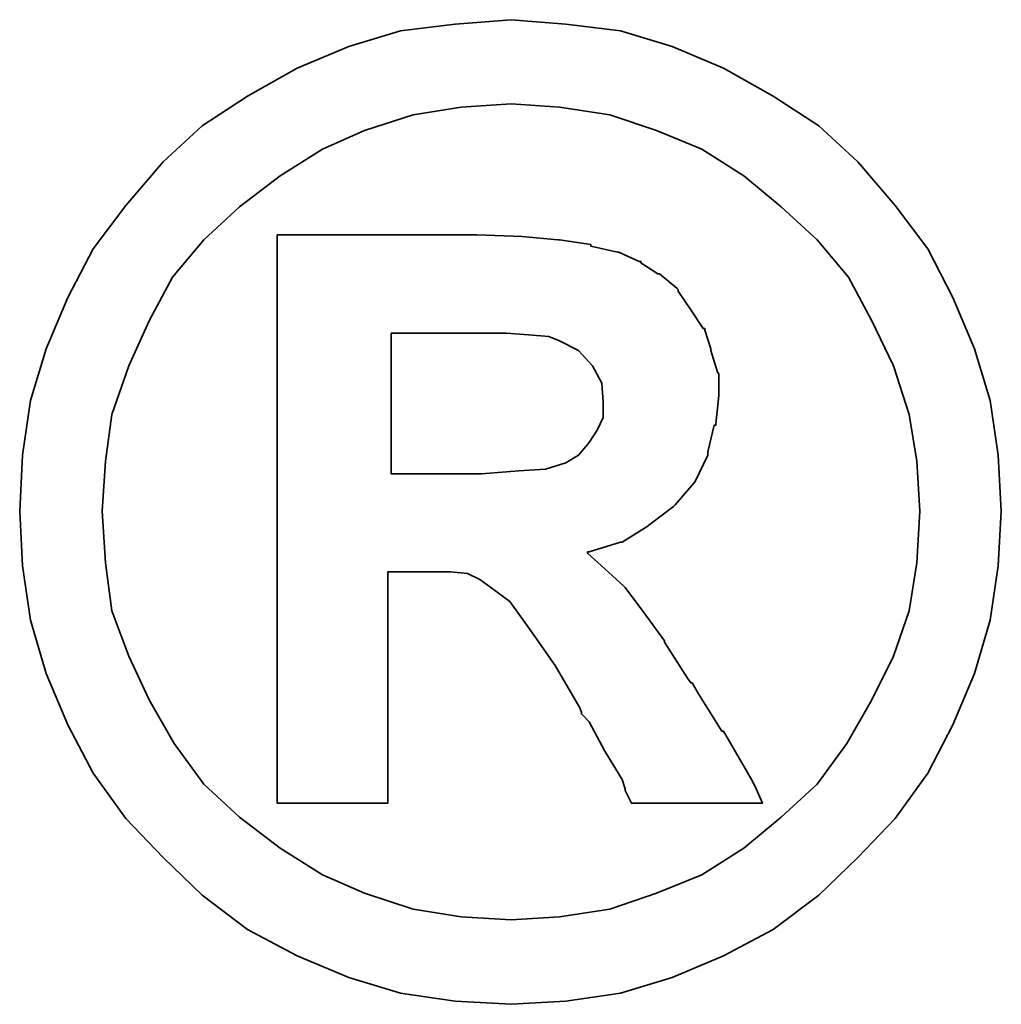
# Model space of a CAD drawing. Header units: millimetres. Extents: x -5 to 133, y 7 to 96.
# Tile 51 of 53: x 119.955 to 120.53, y 45.503 to 46.08. Entities that reach past the tile are written whole.
import ezdxf

# ---------------------------------------------------------------- set-up
doc = ezdxf.new("R2010")
doc.units = ezdxf.units.MM
doc.header["$LTSCALE"] = 0.1
doc.layers.get('0').update_dxf_attribs({"linetype": 'CONTINUOUS'})

msp = doc.modelspace()

# ---------------------------------------------------------------- linework, layer by layer
at = {"lineweight": 35}
for points, knots in [([(120.52978, 45.79189), (120.52978, 45.79189), (120.52788, 45.82476), (120.52788, 45.82476), (120.52788, 45.82476), (120.52788, 45.82476), (120.52331, 45.85677), (120.52331, 45.85677), (120.52331, 45.85677), (120.52331, 45.85677), (120.51416, 45.88707), (120.51416, 45.88707), (120.51416, 45.88707), (120.51416, 45.88707), (120.50139, 45.91717), (120.50139, 45.91717), (120.50139, 45.91717), (120.50139, 45.91717), (120.48672, 45.94556), (120.48672, 45.94556), (120.48672, 45.94556), (120.48672, 45.94556), (120.46767, 45.9711), (120.46767, 45.9711), (120.46767, 45.9711), (120.46767, 45.9711), (120.44576, 45.99663), (120.44576, 45.99663), (120.44576, 45.99663), (120.44576, 45.99663), (120.42289, 46.01778), (120.42289, 46.01778), (120.42289, 46.01778), (120.42289, 46.01778), (120.39622, 46.03512), (120.39622, 46.03512), (120.39622, 46.03512), (120.39622, 46.03512), (120.36706, 46.0515), (120.36706, 46.0515), (120.36706, 46.0515), (120.36706, 46.0515), (120.33696, 46.06427), (120.33696, 46.06427), (120.33696, 46.06427), (120.33696, 46.06427), (120.30666, 46.07342), (120.30666, 46.07342), (120.30666, 46.07342), (120.30666, 46.07342), (120.27465, 46.07723), (120.27465, 46.07723), (120.27465, 46.07723), (120.27465, 46.07723), (120.24264, 46.07989), (120.24264, 46.07989), (120.24264, 46.07989), (120.24264, 46.07989), (120.20987, 46.07723), (120.20987, 46.07723), (120.20987, 46.07723), (120.20987, 46.07723), (120.17786, 46.07342), (120.17786, 46.07342), (120.17786, 46.07342), (120.17786, 46.07342), (120.14756, 46.06427), (120.14756, 46.06427), (120.14756, 46.06427), (120.14756, 46.06427), (120.11736, 46.0515), (120.11736, 46.0515), (120.11736, 46.0515), (120.11736, 46.0515), (120.08811, 46.03512), (120.08811, 46.03512), (120.08811, 46.03512), (120.08811, 46.03512), (120.06163, 46.01778), (120.06163, 46.01778), (120.06163, 46.01778), (120.06163, 46.01778), (120.03876, 45.99663), (120.03876, 45.99663), (120.03876, 45.99663), (120.03876, 45.99663), (120.01685, 45.9711), (120.01685, 45.9711), (120.01685, 45.9711), (120.01685, 45.9711), (119.9977, 45.94556), (119.9977, 45.94556), (119.9977, 45.94556), (119.9977, 45.94556), (119.98303, 45.91717), (119.98303, 45.91717), (119.98303, 45.91717), (119.98303, 45.91717), (119.97017, 45.88707), (119.97017, 45.88707), (119.97017, 45.88707), (119.97017, 45.88707), (119.96102, 45.85677), (119.96102, 45.85677), (119.96102, 45.85677), (119.96102, 45.85677), (119.95645, 45.82476), (119.95645, 45.82476), (119.95645, 45.82476), (119.95645, 45.82476), (119.95474, 45.79189), (119.95474, 45.79189), (119.95474, 45.79189), (119.95474, 45.79189), (119.95645, 45.75988), (119.95645, 45.75988), (119.95645, 45.75988), (119.95645, 45.75988), (119.96102, 45.72797), (119.96102, 45.72797), (119.96102, 45.72797), (119.96102, 45.72797), (119.97017, 45.69681), (119.97017, 45.69681), (119.97017, 45.69681), (119.97017, 45.69681), (119.98303, 45.66671), (119.98303, 45.66671), (119.98303, 45.66671), (119.98303, 45.66671), (119.9977, 45.63841), (119.9977, 45.63841), (119.9977, 45.63841), (119.9977, 45.63841), (120.01685, 45.61174), (120.01685, 45.61174), (120.01685, 45.61174), (120.01685, 45.61174), (120.03876, 45.58887), (120.03876, 45.58887), (120.03876, 45.58887), (120.03876, 45.58887), (120.06163, 45.56696), (120.06163, 45.56696), (120.06163, 45.56696), (120.06163, 45.56696), (120.08811, 45.54686), (120.08811, 45.54686), (120.08811, 45.54686), (120.08811, 45.54686), (120.11736, 45.53133), (120.11736, 45.53133), (120.11736, 45.53133), (120.11736, 45.53133), (120.14756, 45.51856), (120.14756, 45.51856), (120.14756, 45.51856), (120.14756, 45.51856), (120.17786, 45.50942), (120.17786, 45.50942), (120.17786, 45.50942), (120.17786, 45.50942), (120.20987, 45.50485), (120.20987, 45.50485), (120.20987, 45.50485), (120.20987, 45.50485), (120.24264, 45.50294), (120.24264, 45.50294), (120.24264, 45.50294), (120.24264, 45.50294), (120.27465, 45.50485), (120.27465, 45.50485), (120.27465, 45.50485), (120.27465, 45.50485), (120.30666, 45.50942), (120.30666, 45.50942), (120.30666, 45.50942), (120.30666, 45.50942), (120.33696, 45.51856), (120.33696, 45.51856), (120.33696, 45.51856), (120.33696, 45.51856), (120.36706, 45.53133), (120.36706, 45.53133), (120.36706, 45.53133), (120.36706, 45.53133), (120.39622, 45.54686), (120.39622, 45.54686), (120.39622, 45.54686), (120.39622, 45.54686), (120.42289, 45.56696), (120.42289, 45.56696), (120.42289, 45.56696), (120.42289, 45.56696), (120.44576, 45.58887), (120.44576, 45.58887), (120.44576, 45.58887), (120.44576, 45.58887), (120.46767, 45.61174), (120.46767, 45.61174), (120.46767, 45.61174), (120.46767, 45.61174), (120.48672, 45.63841), (120.48672, 45.63841), (120.48672, 45.63841), (120.48672, 45.63841), (120.50139, 45.66671), (120.50139, 45.66671), (120.50139, 45.66671), (120.50139, 45.66671), (120.51416, 45.69681), (120.51416, 45.69681), (120.51416, 45.69681), (120.51416, 45.69681), (120.52331, 45.72797), (120.52331, 45.72797), (120.52331, 45.72797), (120.52331, 45.72797), (120.52788, 45.75988), (120.52788, 45.75988), (120.52788, 45.75988), (120.52788, 45.75988), (120.52978, 45.79189), (120.52978, 45.79189)], [0, 0, 0, 0, 0.017857, 0.017857, 0.017857, 0.017857, 0.035714, 0.035714, 0.035714, 0.035714, 0.053571, 0.053571, 0.053571, 0.053571, 0.071429, 0.071429, 0.071429, 0.071429, 0.089286, 0.089286, 0.089286, 0.089286, 0.107143, 0.107143, 0.107143, 0.107143, 0.125, 0.125, 0.125, 0.125, 0.142857, 0.142857, 0.142857, 0.142857, 0.160714, 0.160714, 0.160714, 0.160714, 0.178571, 0.178571, 0.178571, 0.178571, 0.196429, 0.196429, 0.196429, 0.196429, 0.214286, 0.214286, 0.214286, 0.214286, 0.232143, 0.232143, 0.232143, 0.232143, 0.25, 0.25, 0.25, 0.25, 0.267857, 0.267857, 0.267857, 0.267857, 0.285714, 0.285714, 0.285714, 0.285714, 0.303571, 0.303571, 0.303571, 0.303571, 0.321429, 0.321429, 0.321429, 0.321429, 0.339286, 0.339286, 0.339286, 0.339286, 0.357143, 0.357143, 0.357143, 0.357143, 0.375, 0.375, 0.375, 0.375, 0.392857, 0.392857, 0.392857, 0.392857, 0.410714, 0.410714, 0.410714, 0.410714, 0.428571, 0.428571, 0.428571, 0.428571, 0.446429, 0.446429, 0.446429, 0.446429, 0.464286, 0.464286, 0.464286, 0.464286, 0.482143, 0.482143, 0.482143, 0.482143, 0.5, 0.5, 0.5, 0.5, 0.517857, 0.517857, 0.517857, 0.517857, 0.535714, 0.535714, 0.535714, 0.535714, 0.553571, 0.553571, 0.553571, 0.553571, 0.571429, 0.571429, 0.571429, 0.571429, 0.589286, 0.589286, 0.589286, 0.589286, 0.607143, 0.607143, 0.607143, 0.607143, 0.625, 0.625, 0.625, 0.625, 0.642857, 0.642857, 0.642857, 0.642857, 0.660714, 0.660714, 0.660714, 0.660714, 0.678571, 0.678571, 0.678571, 0.678571, 0.696429, 0.696429, 0.696429, 0.696429, 0.714286, 0.714286, 0.714286, 0.714286, 0.732143, 0.732143, 0.732143, 0.732143, 0.75, 0.75, 0.75, 0.75, 0.767857, 0.767857, 0.767857, 0.767857, 0.785714, 0.785714, 0.785714, 0.785714, 0.803571, 0.803571, 0.803571, 0.803571, 0.821429, 0.821429, 0.821429, 0.821429, 0.839286, 0.839286, 0.839286, 0.839286, 0.857143, 0.857143, 0.857143, 0.857143, 0.875, 0.875, 0.875, 0.875, 0.892857, 0.892857, 0.892857, 0.892857, 0.910714, 0.910714, 0.910714, 0.910714, 0.928571, 0.928571, 0.928571, 0.928571, 0.946429, 0.946429, 0.946429, 0.946429, 0.964286, 0.964286, 0.964286, 0.964286, 0.982143, 0.982143, 0.982143, 0.982143, 1, 1, 1, 1]), ([(120.48215, 45.79189), (120.48215, 45.79189), (120.48034, 45.82114), (120.48034, 45.82114), (120.48034, 45.82114), (120.48034, 45.82114), (120.47586, 45.84858), (120.47586, 45.84858), (120.47586, 45.84858), (120.47586, 45.84858), (120.46671, 45.87697), (120.46671, 45.87697), (120.46671, 45.87697), (120.46671, 45.87697), (120.45395, 45.90345), (120.45395, 45.90345), (120.45395, 45.90345), (120.45395, 45.90345), (120.44023, 45.92899), (120.44023, 45.92899), (120.44023, 45.92899), (120.44023, 45.92899), (120.42194, 45.9509), (120.42194, 45.9509), (120.42194, 45.9509), (120.42194, 45.9509), (120.40079, 45.97014), (120.40079, 45.97014), (120.40079, 45.97014), (120.40079, 45.97014), (120.37888, 45.98844), (120.37888, 45.98844), (120.37888, 45.98844), (120.37888, 45.98844), (120.3543, 46.00406), (120.3543, 46.00406), (120.3543, 46.00406), (120.3543, 46.00406), (120.32781, 46.01492), (120.32781, 46.01492), (120.32781, 46.01492), (120.32781, 46.01492), (120.30037, 46.02407), (120.30037, 46.02407), (120.30037, 46.02407), (120.30037, 46.02407), (120.27103, 46.02864), (120.27103, 46.02864), (120.27103, 46.02864), (120.27103, 46.02864), (120.24264, 46.03054), (120.24264, 46.03054), (120.24264, 46.03054), (120.24264, 46.03054), (120.21339, 46.02864), (120.21339, 46.02864), (120.21339, 46.02864), (120.21339, 46.02864), (120.18519, 46.02407), (120.18519, 46.02407), (120.18519, 46.02407), (120.18519, 46.02407), (120.15671, 46.01492), (120.15671, 46.01492), (120.15671, 46.01492), (120.15671, 46.01492), (120.13203, 46.00406), (120.13203, 46.00406), (120.13203, 46.00406), (120.13203, 46.00406), (120.10736, 45.98844), (120.10736, 45.98844), (120.10736, 45.98844), (120.10736, 45.98844), (120.08354, 45.97014), (120.08354, 45.97014), (120.08354, 45.97014), (120.08354, 45.97014), (120.06268, 45.9509), (120.06268, 45.9509), (120.06268, 45.9509), (120.06268, 45.9509), (120.04429, 45.92899), (120.04429, 45.92899), (120.04429, 45.92899), (120.04429, 45.92899), (120.03057, 45.90345), (120.03057, 45.90345), (120.03057, 45.90345), (120.03057, 45.90345), (120.01876, 45.87697), (120.01876, 45.87697), (120.01876, 45.87697), (120.01876, 45.87697), (120.00866, 45.84858), (120.00866, 45.84858), (120.00866, 45.84858), (120.00866, 45.84858), (120.00494, 45.82114), (120.00494, 45.82114), (120.00494, 45.82114), (120.00494, 45.82114), (120.00313, 45.79189), (120.00313, 45.79189), (120.00313, 45.79189), (120.00313, 45.79189), (120.00494, 45.76169), (120.00494, 45.76169), (120.00494, 45.76169), (120.00494, 45.76169), (120.00866, 45.73349), (120.00866, 45.73349), (120.00866, 45.73349), (120.00866, 45.73349), (120.01876, 45.70691), (120.01876, 45.70691), (120.01876, 45.70691), (120.01876, 45.70691), (120.03057, 45.68129), (120.03057, 45.68129), (120.03057, 45.68129), (120.03057, 45.68129), (120.04524, 45.65575), (120.04524, 45.65575), (120.04524, 45.65575), (120.04524, 45.65575), (120.06268, 45.63194), (120.06268, 45.63194), (120.06268, 45.63194), (120.06268, 45.63194), (120.08354, 45.61269), (120.08354, 45.61269), (120.08354, 45.61269), (120.08354, 45.61269), (120.10736, 45.5944), (120.10736, 45.5944), (120.10736, 45.5944), (120.10736, 45.5944), (120.13203, 45.57887), (120.13203, 45.57887), (120.13203, 45.57887), (120.13203, 45.57887), (120.15671, 45.56801), (120.15671, 45.56801), (120.15671, 45.56801), (120.15671, 45.56801), (120.18519, 45.55877), (120.18519, 45.55877), (120.18519, 45.55877), (120.18519, 45.55877), (120.21339, 45.5542), (120.21339, 45.5542), (120.21339, 45.5542), (120.21339, 45.5542), (120.24264, 45.55239), (120.24264, 45.55239), (120.24264, 45.55239), (120.24264, 45.55239), (120.27103, 45.5542), (120.27103, 45.5542), (120.27103, 45.5542), (120.27103, 45.5542), (120.30037, 45.55877), (120.30037, 45.55877), (120.30037, 45.55877), (120.30037, 45.55877), (120.32781, 45.56801), (120.32781, 45.56801), (120.32781, 45.56801), (120.32781, 45.56801), (120.3543, 45.57887), (120.3543, 45.57887), (120.3543, 45.57887), (120.3543, 45.57887), (120.37888, 45.5944), (120.37888, 45.5944), (120.37888, 45.5944), (120.37888, 45.5944), (120.40079, 45.61269), (120.40079, 45.61269), (120.40079, 45.61269), (120.40079, 45.61269), (120.42194, 45.63194), (120.42194, 45.63194), (120.42194, 45.63194), (120.42194, 45.63194), (120.43928, 45.65575), (120.43928, 45.65575), (120.43928, 45.65575), (120.43928, 45.65575), (120.45395, 45.68129), (120.45395, 45.68129), (120.45395, 45.68129), (120.45395, 45.68129), (120.46671, 45.70691), (120.46671, 45.70691), (120.46671, 45.70691), (120.46671, 45.70691), (120.47586, 45.73349), (120.47586, 45.73349), (120.47586, 45.73349), (120.47586, 45.73349), (120.48034, 45.76169), (120.48034, 45.76169), (120.48034, 45.76169), (120.48034, 45.76169), (120.48215, 45.79189), (120.48215, 45.79189)], [0, 0, 0, 0, 0.019231, 0.019231, 0.019231, 0.019231, 0.038462, 0.038462, 0.038462, 0.038462, 0.057692, 0.057692, 0.057692, 0.057692, 0.076923, 0.076923, 0.076923, 0.076923, 0.096154, 0.096154, 0.096154, 0.096154, 0.115385, 0.115385, 0.115385, 0.115385, 0.134615, 0.134615, 0.134615, 0.134615, 0.153846, 0.153846, 0.153846, 0.153846, 0.173077, 0.173077, 0.173077, 0.173077, 0.192308, 0.192308, 0.192308, 0.192308, 0.211538, 0.211538, 0.211538, 0.211538, 0.230769, 0.230769, 0.230769, 0.230769, 0.25, 0.25, 0.25, 0.25, 0.269231, 0.269231, 0.269231, 0.269231, 0.288462, 0.288462, 0.288462, 0.288462, 0.307692, 0.307692, 0.307692, 0.307692, 0.326923, 0.326923, 0.326923, 0.326923, 0.346154, 0.346154, 0.346154, 0.346154, 0.365385, 0.365385, 0.365385, 0.365385, 0.384615, 0.384615, 0.384615, 0.384615, 0.403846, 0.403846, 0.403846, 0.403846, 0.423077, 0.423077, 0.423077, 0.423077, 0.442308, 0.442308, 0.442308, 0.442308, 0.461538, 0.461538, 0.461538, 0.461538, 0.480769, 0.480769, 0.480769, 0.480769, 0.5, 0.5, 0.5, 0.5, 0.519231, 0.519231, 0.519231, 0.519231, 0.538462, 0.538462, 0.538462, 0.538462, 0.557692, 0.557692, 0.557692, 0.557692, 0.576923, 0.576923, 0.576923, 0.576923, 0.596154, 0.596154, 0.596154, 0.596154, 0.615385, 0.615385, 0.615385, 0.615385, 0.634615, 0.634615, 0.634615, 0.634615, 0.653846, 0.653846, 0.653846, 0.653846, 0.673077, 0.673077, 0.673077, 0.673077, 0.692308, 0.692308, 0.692308, 0.692308, 0.711538, 0.711538, 0.711538, 0.711538, 0.730769, 0.730769, 0.730769, 0.730769, 0.75, 0.75, 0.75, 0.75, 0.769231, 0.769231, 0.769231, 0.769231, 0.788462, 0.788462, 0.788462, 0.788462, 0.807692, 0.807692, 0.807692, 0.807692, 0.826923, 0.826923, 0.826923, 0.826923, 0.846154, 0.846154, 0.846154, 0.846154, 0.865385, 0.865385, 0.865385, 0.865385, 0.884615, 0.884615, 0.884615, 0.884615, 0.903846, 0.903846, 0.903846, 0.903846, 0.923077, 0.923077, 0.923077, 0.923077, 0.942308, 0.942308, 0.942308, 0.942308, 0.961538, 0.961538, 0.961538, 0.961538, 0.980769, 0.980769, 0.980769, 0.980769, 1, 1, 1, 1]), ([(120.10555, 45.62832), (120.10555, 45.62832), (120.10555, 45.63194), (120.10555, 45.63194), (120.10555, 45.63194), (120.10555, 45.63194), (120.10555, 45.64194), (120.10555, 45.64194), (120.10555, 45.64194), (120.10555, 45.64194), (120.10555, 45.65852), (120.10555, 45.65852), (120.10555, 45.65852), (120.10555, 45.65852), (120.10555, 45.67852), (120.10555, 45.67852), (120.10555, 45.67852), (120.10555, 45.67852), (120.10555, 45.70224), (120.10555, 45.70224), (120.10555, 45.70224), (120.10555, 45.70224), (120.10555, 45.72797), (120.10555, 45.72797), (120.10555, 45.72797), (120.10555, 45.72797), (120.10555, 45.78637), (120.10555, 45.78637), (120.10555, 45.78637), (120.10555, 45.78637), (120.10555, 45.84486), (120.10555, 45.84486), (120.10555, 45.84486), (120.10555, 45.84486), (120.10555, 45.8724), (120.10555, 45.8724), (120.10555, 45.8724), (120.10555, 45.8724), (120.10555, 45.89621), (120.10555, 45.89621), (120.10555, 45.89621), (120.10555, 45.89621), (120.10555, 45.91803), (120.10555, 45.91803), (120.10555, 45.91803), (120.10555, 45.91803), (120.10555, 45.9328), (120.10555, 45.9328), (120.10555, 45.9328), (120.10555, 45.9328), (120.10555, 45.94271), (120.10555, 45.94271), (120.10555, 45.94271), (120.10555, 45.94271), (120.10555, 45.94652), (120.10555, 45.94652), (120.10555, 45.94652), (120.10555, 45.94652), (120.10555, 45.95376), (120.10555, 45.95376), (120.10555, 45.95376), (120.10555, 45.95376), (120.11193, 45.95376), (120.11193, 45.95376), (120.11193, 45.95376), (120.11193, 45.95376), (120.11384, 45.95376), (120.11384, 45.95376), (120.11384, 45.95376), (120.11384, 45.95376), (120.11736, 45.95376), (120.11736, 45.95376), (120.11736, 45.95376), (120.11736, 45.95376), (120.13022, 45.95376), (120.13022, 45.95376), (120.13022, 45.95376), (120.13022, 45.95376), (120.14756, 45.95376), (120.14756, 45.95376), (120.14756, 45.95376), (120.14756, 45.95376), (120.16776, 45.95376), (120.16776, 45.95376), (120.16776, 45.95376), (120.16776, 45.95376), (120.18872, 45.95376), (120.18872, 45.95376), (120.18872, 45.95376), (120.18872, 45.95376), (120.2053, 45.95376), (120.2053, 45.95376), (120.2053, 45.95376), (120.2053, 45.95376), (120.21625, 45.95376), (120.21625, 45.95376), (120.21625, 45.95376), (120.21625, 45.95376), (120.21978, 45.95376), (120.21978, 45.95376), (120.21978, 45.95376), (120.21978, 45.95376), (120.22168, 45.95376), (120.22168, 45.95376), (120.22168, 45.95376), (120.22168, 45.95376), (120.22263, 45.95376), (120.22263, 45.95376), (120.22263, 45.95376), (120.22263, 45.95376), (120.24912, 45.9528), (120.24912, 45.9528), (120.24912, 45.9528), (120.24912, 45.9528), (120.27008, 45.9509), (120.27008, 45.9509), (120.27008, 45.9509), (120.27008, 45.9509), (120.27103, 45.9509), (120.27103, 45.9509), (120.27103, 45.9509), (120.27103, 45.9509), (120.28932, 45.94823), (120.28932, 45.94823), (120.28932, 45.94823), (120.28932, 45.94823), (120.28932, 45.94728), (120.28932, 45.94728), (120.28932, 45.94728), (120.28932, 45.94728), (120.30495, 45.94366), (120.30495, 45.94366), (120.30495, 45.94366), (120.30495, 45.94366), (120.30571, 45.94366), (120.30571, 45.94366), (120.30571, 45.94366), (120.30571, 45.94366), (120.31771, 45.93823), (120.31771, 45.93823), (120.31771, 45.93823), (120.31771, 45.93823), (120.31867, 45.93823), (120.31867, 45.93823), (120.31867, 45.93823), (120.31867, 45.93823), (120.31867, 45.93737), (120.31867, 45.93737), (120.31867, 45.93737), (120.31867, 45.93737), (120.32857, 45.93089), (120.32857, 45.93089), (120.32857, 45.93089), (120.32857, 45.93089), (120.32962, 45.93089), (120.32962, 45.93089), (120.32962, 45.93089), (120.32962, 45.93089), (120.33963, 45.9226), (120.33963, 45.9226), (120.33963, 45.9226), (120.33963, 45.9226), (120.34058, 45.92175), (120.34058, 45.92175), (120.34058, 45.92175), (120.34058, 45.92175), (120.34058, 45.92079), (120.34058, 45.92079), (120.34058, 45.92079), (120.34058, 45.92079), (120.34782, 45.90984), (120.34782, 45.90984), (120.34782, 45.90984), (120.34782, 45.90984), (120.35506, 45.89888), (120.35506, 45.89888), (120.35506, 45.89888), (120.35506, 45.89888), (120.35611, 45.89888), (120.35611, 45.89888), (120.35611, 45.89888), (120.35611, 45.89888), (120.35611, 45.89793), (120.35611, 45.89793), (120.35611, 45.89793), (120.35611, 45.89793), (120.35963, 45.88707), (120.35963, 45.88707), (120.35963, 45.88707), (120.35963, 45.88707), (120.35963, 45.88612), (120.35963, 45.88612), (120.35963, 45.88612), (120.35963, 45.88612), (120.36344, 45.87335), (120.36344, 45.87335), (120.36344, 45.87335), (120.36344, 45.87335), (120.36421, 45.8724), (120.36421, 45.8724), (120.36421, 45.8724), (120.36421, 45.8724), (120.36421, 45.86039), (120.36421, 45.86039), (120.36421, 45.86039), (120.36421, 45.86039), (120.36421, 45.85963), (120.36421, 45.85963), (120.36421, 45.85963), (120.36421, 45.85963), (120.36249, 45.84305), (120.36249, 45.84305), (120.36249, 45.84305), (120.36249, 45.84305), (120.36249, 45.84229), (120.36249, 45.84229), (120.36249, 45.84229), (120.36249, 45.84229), (120.36154, 45.84229), (120.36154, 45.84229), (120.36154, 45.84229), (120.36154, 45.84229), (120.35782, 45.82667), (120.35782, 45.82667), (120.35782, 45.82667), (120.35782, 45.82667), (120.35782, 45.82571), (120.35782, 45.82571), (120.35782, 45.82571), (120.35782, 45.82571), (120.35782, 45.82476), (120.35782, 45.82476), (120.35782, 45.82476), (120.35782, 45.82476), (120.35049, 45.80933), (120.35049, 45.80933), (120.35049, 45.80933), (120.35049, 45.80933), (120.34972, 45.80828), (120.34972, 45.80828), (120.34972, 45.80828), (120.34972, 45.80828), (120.33867, 45.79561), (120.33867, 45.79561), (120.33867, 45.79561), (120.33867, 45.79561), (120.33772, 45.79466), (120.33772, 45.79466), (120.33772, 45.79466), (120.33772, 45.79466), (120.32324, 45.78361), (120.32324, 45.78361), (120.32324, 45.78361), (120.32324, 45.78361), (120.32229, 45.78284), (120.32229, 45.78284), (120.32229, 45.78284), (120.32229, 45.78284), (120.30762, 45.7737), (120.30762, 45.7737), (120.30762, 45.7737), (120.30762, 45.7737), (120.30666, 45.7737), (120.30666, 45.7737), (120.30666, 45.7737), (120.30666, 45.7737), (120.28837, 45.76817), (120.28837, 45.76817), (120.28837, 45.76817), (120.28837, 45.76817), (120.28742, 45.76817), (120.28742, 45.76817), (120.28742, 45.76817), (120.28742, 45.76817), (120.28742, 45.76722), (120.28742, 45.76722), (120.28742, 45.76722), (120.28742, 45.76722), (120.29752, 45.75807), (120.29752, 45.75807), (120.29752, 45.75807), (120.29752, 45.75807), (120.30857, 45.74797), (120.30857, 45.74797), (120.30857, 45.74797), (120.30857, 45.74797), (120.30942, 45.74721), (120.30942, 45.74721), (120.30942, 45.74721), (120.30942, 45.74721), (120.32038, 45.73254), (120.32038, 45.73254), (120.32038, 45.73254), (120.32038, 45.73254), (120.33239, 45.71596), (120.33239, 45.71596), (120.33239, 45.71596), (120.33239, 45.71596), (120.33239, 45.7152), (120.33239, 45.7152), (120.33239, 45.7152), (120.33239, 45.7152), (120.34601, 45.69405), (120.34601, 45.69405), (120.34601, 45.69405), (120.34601, 45.69405), (120.34782, 45.69129), (120.34782, 45.69129), (120.34782, 45.69129), (120.34782, 45.69129), (120.34877, 45.69129), (120.34877, 45.69129), (120.34877, 45.69129), (120.34877, 45.69129), (120.35239, 45.68491), (120.35239, 45.68491), (120.35239, 45.68491), (120.35239, 45.68491), (120.36611, 45.66299), (120.36611, 45.66299), (120.36611, 45.66299), (120.36611, 45.66299), (120.36706, 45.66299), (120.36706, 45.66299), (120.36706, 45.66299), (120.36706, 45.66299), (120.37983, 45.64108), (120.37983, 45.64108), (120.37983, 45.64108), (120.37983, 45.64108), (120.38345, 45.6346), (120.38345, 45.6346), (120.38345, 45.6346), (120.38345, 45.6346), (120.38535, 45.63098), (120.38535, 45.63098), (120.38535, 45.63098), (120.38535, 45.63098), (120.38993, 45.62088), (120.38993, 45.62088), (120.38993, 45.62088), (120.38993, 45.62088), (120.37983, 45.62088), (120.37983, 45.62088), (120.37983, 45.62088), (120.37983, 45.62088), (120.37802, 45.62088), (120.37802, 45.62088), (120.37802, 45.62088), (120.37802, 45.62088), (120.36973, 45.62088), (120.36973, 45.62088), (120.36973, 45.62088), (120.36973, 45.62088), (120.34782, 45.62088), (120.34782, 45.62088), (120.34782, 45.62088), (120.34782, 45.62088), (120.32591, 45.62088), (120.32591, 45.62088), (120.32591, 45.62088), (120.32591, 45.62088), (120.31867, 45.62088), (120.31867, 45.62088), (120.31867, 45.62088), (120.31867, 45.62088), (120.31676, 45.62088), (120.31676, 45.62088), (120.31676, 45.62088), (120.31676, 45.62088), (120.31314, 45.62088), (120.31314, 45.62088), (120.31314, 45.62088), (120.31314, 45.62088), (120.31124, 45.6247), (120.31124, 45.6247), (120.31124, 45.6247), (120.31124, 45.6247), (120.30942, 45.62832), (120.30942, 45.62832), (120.30942, 45.62832), (120.30942, 45.62832), (120.30942, 45.62927), (120.30942, 45.62927), (120.30942, 45.62927), (120.30942, 45.62927), (120.30762, 45.6346), (120.30762, 45.6346), (120.30762, 45.6346), (120.30762, 45.6346), (120.29752, 45.65118), (120.29752, 45.65118), (120.29752, 45.65118), (120.29752, 45.65118), (120.28837, 45.66842), (120.28837, 45.66842), (120.28837, 45.66842), (120.28837, 45.66842), (120.28475, 45.67214), (120.28475, 45.67214), (120.28475, 45.67214), (120.28475, 45.67214), (120.2838, 45.67309), (120.2838, 45.67309), (120.2838, 45.67309), (120.2838, 45.67309), (120.2838, 45.67395), (120.2838, 45.67395), (120.2838, 45.67395), (120.2838, 45.67395), (120.28284, 45.67671), (120.28284, 45.67671), (120.28284, 45.67671), (120.28284, 45.67671), (120.26836, 45.70139), (120.26836, 45.70139), (120.26836, 45.70139), (120.26836, 45.70139), (120.25369, 45.72235), (120.25369, 45.72235), (120.25369, 45.72235), (120.25369, 45.72235), (120.24188, 45.73892), (120.24188, 45.73892), (120.24188, 45.73892), (120.24188, 45.73892), (120.23083, 45.74721), (120.23083, 45.74721), (120.23083, 45.74721), (120.23083, 45.74721), (120.22435, 45.75179), (120.22435, 45.75179), (120.22435, 45.75179), (120.22435, 45.75179), (120.21711, 45.75541), (120.21711, 45.75541), (120.21711, 45.75541), (120.21711, 45.75541), (120.20711, 45.75636), (120.20711, 45.75636), (120.20711, 45.75636), (120.20711, 45.75636), (120.19424, 45.75636), (120.19424, 45.75636), (120.19424, 45.75636), (120.19424, 45.75636), (120.19234, 45.75636), (120.19234, 45.75636), (120.19234, 45.75636), (120.19234, 45.75636), (120.19062, 45.75636), (120.19062, 45.75636), (120.19062, 45.75636), (120.19062, 45.75636), (120.17957, 45.75636), (120.17957, 45.75636), (120.17957, 45.75636), (120.17957, 45.75636), (120.17043, 45.75636), (120.17043, 45.75636), (120.17043, 45.75636), (120.17043, 45.75636), (120.17043, 45.74978), (120.17043, 45.74978), (120.17043, 45.74978), (120.17043, 45.74978), (120.17043, 45.74264), (120.17043, 45.74264), (120.17043, 45.74264), (120.17043, 45.74264), (120.17043, 45.72054), (120.17043, 45.72054), (120.17043, 45.72054), (120.17043, 45.72054), (120.17043, 45.69681), (120.17043, 45.69681), (120.17043, 45.69681), (120.17043, 45.69681), (120.17043, 45.67119), (120.17043, 45.67119), (120.17043, 45.67119), (120.17043, 45.67119), (120.17043, 45.65023), (120.17043, 45.65023), (120.17043, 45.65023), (120.17043, 45.65023), (120.17043, 45.64194), (120.17043, 45.64194), (120.17043, 45.64194), (120.17043, 45.64194), (120.17043, 45.63556), (120.17043, 45.63556), (120.17043, 45.63556), (120.17043, 45.63556), (120.17043, 45.63003), (120.17043, 45.63003), (120.17043, 45.63003), (120.17043, 45.63003), (120.17043, 45.62832), (120.17043, 45.62832), (120.17043, 45.62832), (120.17043, 45.62832), (120.17043, 45.62088), (120.17043, 45.62088), (120.17043, 45.62088), (120.17043, 45.62088), (120.16414, 45.62088), (120.16414, 45.62088), (120.16414, 45.62088), (120.16414, 45.62088), (120.16223, 45.62088), (120.16223, 45.62088), (120.16223, 45.62088), (120.16223, 45.62088), (120.15671, 45.62088), (120.15671, 45.62088), (120.15671, 45.62088), (120.15671, 45.62088), (120.13765, 45.62088), (120.13765, 45.62088), (120.13765, 45.62088), (120.13765, 45.62088), (120.12108, 45.62088), (120.12108, 45.62088), (120.12108, 45.62088), (120.12108, 45.62088), (120.11565, 45.62088), (120.11565, 45.62088), (120.11565, 45.62088), (120.11565, 45.62088), (120.11193, 45.62088), (120.11193, 45.62088), (120.11193, 45.62088), (120.11193, 45.62088), (120.10555, 45.62088), (120.10555, 45.62088), (120.10555, 45.62088), (120.10555, 45.62088), (120.10555, 45.62832), (120.10555, 45.62832)], [0, 0, 0, 0, 0.007407, 0.007407, 0.007407, 0.007407, 0.014815, 0.014815, 0.014815, 0.014815, 0.022222, 0.022222, 0.022222, 0.022222, 0.02963, 0.02963, 0.02963, 0.02963, 0.037037, 0.037037, 0.037037, 0.037037, 0.044444, 0.044444, 0.044444, 0.044444, 0.051852, 0.051852, 0.051852, 0.051852, 0.059259, 0.059259, 0.059259, 0.059259, 0.066667, 0.066667, 0.066667, 0.066667, 0.074074, 0.074074, 0.074074, 0.074074, 0.081481, 0.081481, 0.081481, 0.081481, 0.088889, 0.088889, 0.088889, 0.088889, 0.096296, 0.096296, 0.096296, 0.096296, 0.103704, 0.103704, 0.103704, 0.103704, 0.111111, 0.111111, 0.111111, 0.111111, 0.118519, 0.118519, 0.118519, 0.118519, 0.125926, 0.125926, 0.125926, 0.125926, 0.133333, 0.133333, 0.133333, 0.133333, 0.140741, 0.140741, 0.140741, 0.140741, 0.148148, 0.148148, 0.148148, 0.148148, 0.155556, 0.155556, 0.155556, 0.155556, 0.162963, 0.162963, 0.162963, 0.162963, 0.17037, 0.17037, 0.17037, 0.17037, 0.177778, 0.177778, 0.177778, 0.177778, 0.185185, 0.185185, 0.185185, 0.185185, 0.192593, 0.192593, 0.192593, 0.192593, 0.2, 0.2, 0.2, 0.2, 0.207407, 0.207407, 0.207407, 0.207407, 0.214815, 0.214815, 0.214815, 0.214815, 0.222222, 0.222222, 0.222222, 0.222222, 0.22963, 0.22963, 0.22963, 0.22963, 0.237037, 0.237037, 0.237037, 0.237037, 0.244444, 0.244444, 0.244444, 0.244444, 0.251852, 0.251852, 0.251852, 0.251852, 0.259259, 0.259259, 0.259259, 0.259259, 0.266667, 0.266667, 0.266667, 0.266667, 0.274074, 0.274074, 0.274074, 0.274074, 0.281481, 0.281481, 0.281481, 0.281481, 0.288889, 0.288889, 0.288889, 0.288889, 0.296296, 0.296296, 0.296296, 0.296296, 0.303704, 0.303704, 0.303704, 0.303704, 0.311111, 0.311111, 0.311111, 0.311111, 0.318519, 0.318519, 0.318519, 0.318519, 0.325926, 0.325926, 0.325926, 0.325926, 0.333333, 0.333333, 0.333333, 0.333333, 0.340741, 0.340741, 0.340741, 0.340741, 0.348148, 0.348148, 0.348148, 0.348148, 0.355556, 0.355556, 0.355556, 0.355556, 0.362963, 0.362963, 0.362963, 0.362963, 0.37037, 0.37037, 0.37037, 0.37037, 0.377778, 0.377778, 0.377778, 0.377778, 0.385185, 0.385185, 0.385185, 0.385185, 0.392593, 0.392593, 0.392593, 0.392593, 0.4, 0.4, 0.4, 0.4, 0.407407, 0.407407, 0.407407, 0.407407, 0.414815, 0.414815, 0.414815, 0.414815, 0.422222, 0.422222, 0.422222, 0.422222, 0.42963, 0.42963, 0.42963, 0.42963, 0.437037, 0.437037, 0.437037, 0.437037, 0.444444, 0.444444, 0.444444, 0.444444, 0.451852, 0.451852, 0.451852, 0.451852, 0.459259, 0.459259, 0.459259, 0.459259, 0.466667, 0.466667, 0.466667, 0.466667, 0.474074, 0.474074, 0.474074, 0.474074, 0.481481, 0.481481, 0.481481, 0.481481, 0.488889, 0.488889, 0.488889, 0.488889, 0.496296, 0.496296, 0.496296, 0.496296, 0.503704, 0.503704, 0.503704, 0.503704, 0.511111, 0.511111, 0.511111, 0.511111, 0.518519, 0.518519, 0.518519, 0.518519, 0.525926, 0.525926, 0.525926, 0.525926, 0.533333, 0.533333, 0.533333, 0.533333, 0.540741, 0.540741, 0.540741, 0.540741, 0.548148, 0.548148, 0.548148, 0.548148, 0.555556, 0.555556, 0.555556, 0.555556, 0.562963, 0.562963, 0.562963, 0.562963, 0.57037, 0.57037, 0.57037, 0.57037, 0.577778, 0.577778, 0.577778, 0.577778, 0.585185, 0.585185, 0.585185, 0.585185, 0.592593, 0.592593, 0.592593, 0.592593, 0.6, 0.6, 0.6, 0.6, 0.607407, 0.607407, 0.607407, 0.607407, 0.614815, 0.614815, 0.614815, 0.614815, 0.622222, 0.622222, 0.622222, 0.622222, 0.62963, 0.62963, 0.62963, 0.62963, 0.637037, 0.637037, 0.637037, 0.637037, 0.644444, 0.644444, 0.644444, 0.644444, 0.651852, 0.651852, 0.651852, 0.651852, 0.659259, 0.659259, 0.659259, 0.659259, 0.666667, 0.666667, 0.666667, 0.666667, 0.674074, 0.674074, 0.674074, 0.674074, 0.681481, 0.681481, 0.681481, 0.681481, 0.688889, 0.688889, 0.688889, 0.688889, 0.696296, 0.696296, 0.696296, 0.696296, 0.703704, 0.703704, 0.703704, 0.703704, 0.711111, 0.711111, 0.711111, 0.711111, 0.718519, 0.718519, 0.718519, 0.718519, 0.725926, 0.725926, 0.725926, 0.725926, 0.733333, 0.733333, 0.733333, 0.733333, 0.740741, 0.740741, 0.740741, 0.740741, 0.748148, 0.748148, 0.748148, 0.748148, 0.755556, 0.755556, 0.755556, 0.755556, 0.762963, 0.762963, 0.762963, 0.762963, 0.77037, 0.77037, 0.77037, 0.77037, 0.777778, 0.777778, 0.777778, 0.777778, 0.785185, 0.785185, 0.785185, 0.785185, 0.792593, 0.792593, 0.792593, 0.792593, 0.8, 0.8, 0.8, 0.8, 0.807407, 0.807407, 0.807407, 0.807407, 0.814815, 0.814815, 0.814815, 0.814815, 0.822222, 0.822222, 0.822222, 0.822222, 0.82963, 0.82963, 0.82963, 0.82963, 0.837037, 0.837037, 0.837037, 0.837037, 0.844444, 0.844444, 0.844444, 0.844444, 0.851852, 0.851852, 0.851852, 0.851852, 0.859259, 0.859259, 0.859259, 0.859259, 0.866667, 0.866667, 0.866667, 0.866667, 0.874074, 0.874074, 0.874074, 0.874074, 0.881481, 0.881481, 0.881481, 0.881481, 0.888889, 0.888889, 0.888889, 0.888889, 0.896296, 0.896296, 0.896296, 0.896296, 0.903704, 0.903704, 0.903704, 0.903704, 0.911111, 0.911111, 0.911111, 0.911111, 0.918519, 0.918519, 0.918519, 0.918519, 0.925926, 0.925926, 0.925926, 0.925926, 0.933333, 0.933333, 0.933333, 0.933333, 0.940741, 0.940741, 0.940741, 0.940741, 0.948148, 0.948148, 0.948148, 0.948148, 0.955556, 0.955556, 0.955556, 0.955556, 0.962963, 0.962963, 0.962963, 0.962963, 0.97037, 0.97037, 0.97037, 0.97037, 0.977778, 0.977778, 0.977778, 0.977778, 0.985185, 0.985185, 0.985185, 0.985185, 0.992593, 0.992593, 0.992593, 0.992593, 1, 1, 1, 1]), ([(120.17233, 45.89621), (120.17233, 45.89621), (120.17233, 45.88878), (120.17233, 45.88878), (120.17233, 45.88878), (120.17233, 45.88878), (120.17233, 45.8724), (120.17233, 45.8724), (120.17233, 45.8724), (120.17233, 45.8724), (120.17233, 45.85401), (120.17233, 45.85401), (120.17233, 45.85401), (120.17233, 45.85401), (120.17233, 45.83772), (120.17233, 45.83772), (120.17233, 45.83772), (120.17233, 45.83772), (120.17233, 45.82114), (120.17233, 45.82114), (120.17233, 45.82114), (120.17233, 45.82114), (120.17233, 45.81381), (120.17233, 45.81381), (120.17233, 45.81381), (120.17233, 45.81381), (120.17405, 45.81381), (120.17405, 45.81381), (120.17405, 45.81381), (120.17405, 45.81381), (120.19424, 45.81381), (120.19424, 45.81381), (120.19424, 45.81381), (120.19424, 45.81381), (120.21625, 45.81381), (120.21625, 45.81381), (120.21625, 45.81381), (120.21625, 45.81381), (120.22349, 45.81381), (120.22349, 45.81381), (120.22349, 45.81381), (120.22349, 45.81381), (120.2253, 45.81381), (120.2253, 45.81381), (120.2253, 45.81381), (120.2253, 45.81381), (120.24721, 45.81562), (120.24721, 45.81562), (120.24721, 45.81562), (120.24721, 45.81562), (120.26284, 45.81657), (120.26284, 45.81657), (120.26284, 45.81657), (120.26284, 45.81657), (120.27465, 45.82019), (120.27465, 45.82019), (120.27465, 45.82019), (120.27465, 45.82019), (120.28208, 45.82476), (120.28208, 45.82476), (120.28208, 45.82476), (120.28208, 45.82476), (120.28837, 45.8321), (120.28837, 45.8321), (120.28837, 45.8321), (120.28837, 45.8321), (120.29294, 45.83943), (120.29294, 45.83943), (120.29294, 45.83943), (120.29294, 45.83943), (120.29656, 45.84686), (120.29656, 45.84686), (120.29656, 45.84686), (120.29656, 45.84686), (120.29656, 45.85582), (120.29656, 45.85582), (120.29656, 45.85582), (120.29656, 45.85582), (120.2958, 45.86687), (120.2958, 45.86687), (120.2958, 45.86687), (120.2958, 45.86687), (120.29028, 45.87697), (120.29028, 45.87697), (120.29028, 45.87697), (120.29028, 45.87697), (120.28208, 45.88612), (120.28208, 45.88612), (120.28208, 45.88612), (120.28208, 45.88612), (120.27103, 45.89164), (120.27103, 45.89164), (120.27103, 45.89164), (120.27103, 45.89164), (120.26465, 45.89431), (120.26465, 45.89431), (120.26465, 45.89431), (120.26465, 45.89431), (120.25274, 45.89526), (120.25274, 45.89526), (120.25274, 45.89526), (120.25274, 45.89526), (120.23997, 45.89621), (120.23997, 45.89621), (120.23997, 45.89621), (120.23997, 45.89621), (120.22168, 45.89621), (120.22168, 45.89621), (120.22168, 45.89621), (120.22168, 45.89621), (120.21978, 45.89621), (120.21978, 45.89621), (120.21978, 45.89621), (120.21978, 45.89621), (120.21254, 45.89621), (120.21254, 45.89621), (120.21254, 45.89621), (120.21254, 45.89621), (120.19234, 45.89621), (120.19234, 45.89621), (120.19234, 45.89621), (120.19234, 45.89621), (120.17405, 45.89621), (120.17405, 45.89621), (120.17405, 45.89621), (120.17405, 45.89621), (120.17233, 45.89621), (120.17233, 45.89621)], [0, 0, 0, 0, 0.03125, 0.03125, 0.03125, 0.03125, 0.0625, 0.0625, 0.0625, 0.0625, 0.09375, 0.09375, 0.09375, 0.09375, 0.125, 0.125, 0.125, 0.125, 0.15625, 0.15625, 0.15625, 0.15625, 0.1875, 0.1875, 0.1875, 0.1875, 0.21875, 0.21875, 0.21875, 0.21875, 0.25, 0.25, 0.25, 0.25, 0.28125, 0.28125, 0.28125, 0.28125, 0.3125, 0.3125, 0.3125, 0.3125, 0.34375, 0.34375, 0.34375, 0.34375, 0.375, 0.375, 0.375, 0.375, 0.40625, 0.40625, 0.40625, 0.40625, 0.4375, 0.4375, 0.4375, 0.4375, 0.46875, 0.46875, 0.46875, 0.46875, 0.5, 0.5, 0.5, 0.5, 0.53125, 0.53125, 0.53125, 0.53125, 0.5625, 0.5625, 0.5625, 0.5625, 0.59375, 0.59375, 0.59375, 0.59375, 0.625, 0.625, 0.625, 0.625, 0.65625, 0.65625, 0.65625, 0.65625, 0.6875, 0.6875, 0.6875, 0.6875, 0.71875, 0.71875, 0.71875, 0.71875, 0.75, 0.75, 0.75, 0.75, 0.78125, 0.78125, 0.78125, 0.78125, 0.8125, 0.8125, 0.8125, 0.8125, 0.84375, 0.84375, 0.84375, 0.84375, 0.875, 0.875, 0.875, 0.875, 0.90625, 0.90625, 0.90625, 0.90625, 0.9375, 0.9375, 0.9375, 0.9375, 0.96875, 0.96875, 0.96875, 0.96875, 1, 1, 1, 1])]:
    msp.add_open_spline(points, degree=3, knots=knots, dxfattribs=at)

doc.saveas('drawing.dxf')
